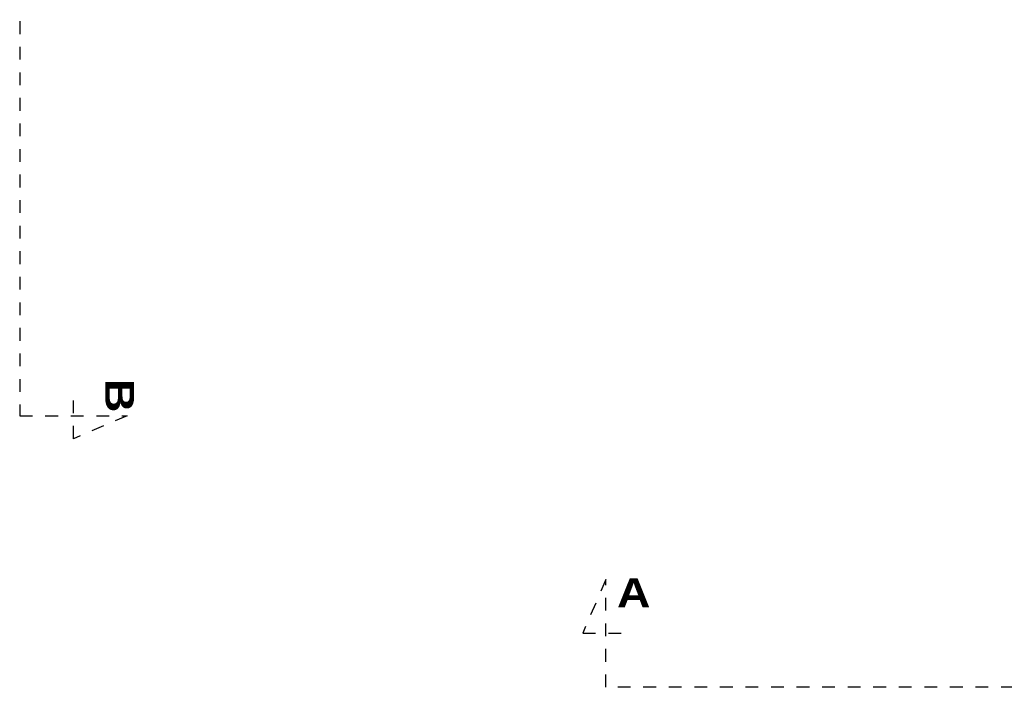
# Model space of a CAD drawing. Header units: millimetres. Extents: x -11.8 to 86.8, y 45.9 to 95.9.
# Tile 66 of 108: x 28.8 to 36.5, y 69.3 to 74.5. Entities that reach past the tile are written whole.
import ezdxf

# ---------------------------------------------------------------- set-up
doc = ezdxf.new("R2010")
doc.units = ezdxf.units.MM
doc.header["$MEASUREMENT"] = 0
doc.linetypes.add('PC_DASH_5', pattern=[0.069444, 0.027778, -0.041667])
doc.layers.add('Structure etage', color=7, linetype='Continuous')
doc.styles.get("Standard").update_dxf_attribs({"font": 'BKANT.TTF'})

# ---------------------------------------------------------------- blocks, each defined once
blk = doc.blocks.new('PD_16479')
at = {"layer": 'Structure etage', "color": 0, "linetype": 'PC_DASH_5'}
blk.add_lwpolyline([(33.1866, -27.3847), (33.1866, -26.5411), (33.0071, -26.9609), (33.3583, -26.9609)], dxfattribs=at)
at = {"layer": 'Structure etage', "color": 0, "insert": (33.2746, -26.5322), "char_height": 0.226549, "width": 0.246944, "attachment_point": 1}
blk.add_mtext('{\\fArial Black|b0|i0|c0|p34;A}', dxfattribs=at)

msp = doc.modelspace()

# ---------------------------------------------------------------- linework, layer by layer
at = {"layer": 'Structure etage', "color": 0, "linetype": 'PC_DASH_5'}
for p, q in [((28.7797, 82.9273), (28.7797, 71.4393)), ((40.1592, 69.3141), (33.3656, 69.3141))]:
    msp.add_line(p, q, dxfattribs=at)
msp.add_lwpolyline([(28.7797, 71.4393), (29.6195, 71.4393), (29.1997, 71.2599), (29.1997, 71.6111)], dxfattribs=at)

# ---------------------------------------------------------------- block references
at = {"layer": 'Structure etage'}
msp.add_blockref('PD_16479', (0.1791, 96.6988), dxfattribs=at)

# ---------------------------------------------------------------- texts
at = {"layer": 'Structure etage', "color": 0, "insert": (29.6754, 71.7274), "char_height": 0.226549, "width": 0.246944, "attachment_point": 1, "rotation": 270}
msp.add_mtext('{\\fArial Black|b0|i0|c0|p34;B}', dxfattribs=at)

doc.saveas('drawing.dxf')
